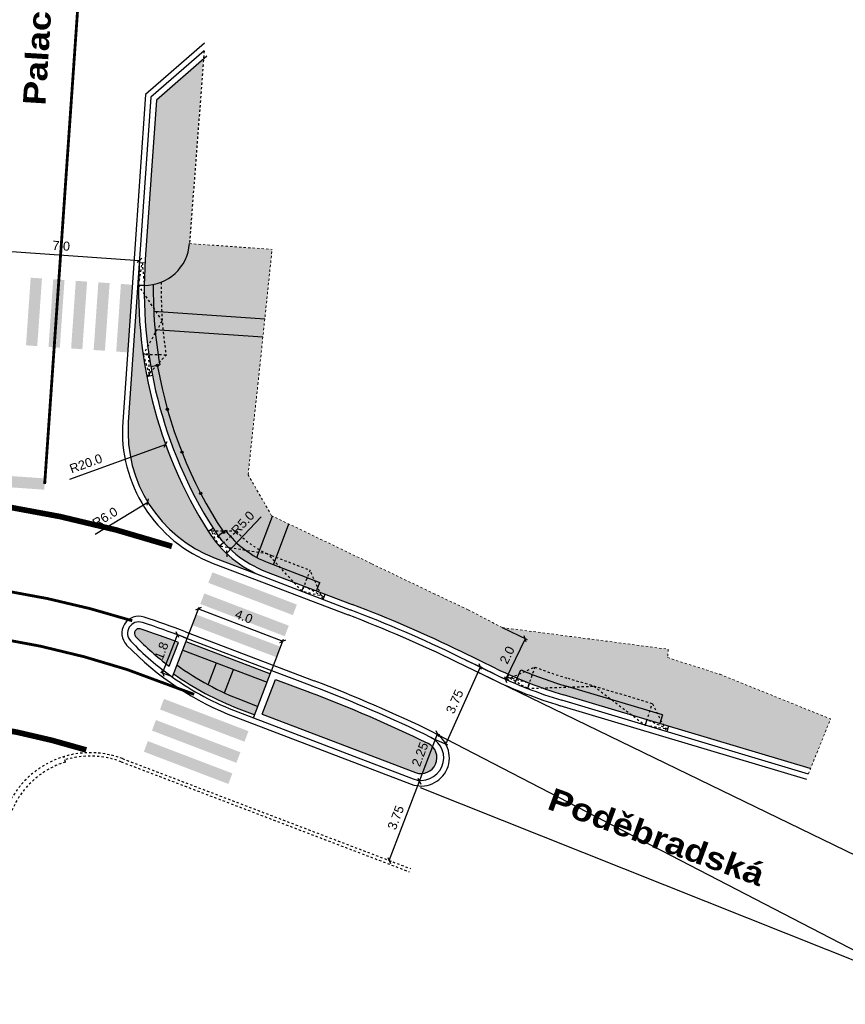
# Model space of a CAD drawing. Extents: x -698823 to -696424, y -1038555 to -1037403.
# Tile 29 of 42: x -697178 to -697142, y -1037765 to -1037722. Entities that reach past the tile are written whole.
import ezdxf
from ezdxf.enums import TextEntityAlignment as Align

# ---------------------------------------------------------------- set-up
doc = ezdxf.new("R2010")
doc.units = 0
doc.linetypes.add('ČÁRKOVANÁ10-10', pattern=[0.2, 0.1, -0.1])
doc.linetypes.add('ČÁRKOVANÁ100-100', pattern=[2, 1, -1])
for name, color, linetype, lineweight in [('1-Koty 250', 7, 'Continuous', 25), ('1-Návrh', 1, 'Continuous', 30), ('1-návrh-parková obruba', 22, 'Continuous', 30), ('1-návrh-stávající obruby', 21, 'ČÁRKOVANÁ10-10', 30), ('1-návrh-varovný pás', 34, 'Continuous', 30), ('1-návrh-VP', 30, 'Continuous', 30), ('1-návrh-zakončení na stav', 1, 'ČÁRKOVANÁ10-10', 15), ('1-popis 250', 7, 'Continuous', 30), ('1-rampy', 12, 'ČÁRKOVANÁ10-10', 25), ('1-VDZ', 150, 'Continuous', 30), ('1-šrafy-chodník', 41, 'Continuous', 5), ('1-šrafy-ostrůvky', 251, 'Continuous', 5), ('1-šrafy-pojížděný pás', 53, 'Continuous', 5), ('1-šrafy-varovné pásy', 43, 'Continuous', 5), ('1-šrafy-zeleň', 71, 'Continuous', 5)]:
    doc.layers.add(name, color=color, linetype=linetype, lineweight=lineweight)
doc.styles.add('arial', font='arial.ttf')
doc.styles.add('arial black', font='txt')
doc.dimstyles.new('250', dxfattribs={"dimtxt": 0.4, "dimasz": 0.2, "dimexe": 0.09, "dimexo": 0, "dimgap": 0.2, "dimtad": 1, "dimdec": 1, "dimrnd": 0.01, "dimzin": 0, "dimdsep": 46, "dimtxsty": 'arial', "dimblk1": 'OBLIQUE', "dimblk2": 'OBLIQUE', "dimsah": 1, "dimcen": 0, "dimclrd": 256, "dimclre": 256, "dimclrt": 256, "dimazin": 0, "dimtfac": 1, "dimtdec": 1, "dimtofl": 0, "dimtmove": 0, "dimatfit": 3, "dimldrblk": 'OBLIQUE', "dimfxl": 1, "dimtolj": 1, "dimtzin": 0, "dimlwd": -1, "dimlwe": -1, "dimarcsym": 0})

# ---------------------------------------------------------------- blocks, each defined once
blk = doc.blocks.new('_OBLIQUE')
at = {"color": 0, "linetype": 'ByBlock'}
blk.add_line((-0.5, -0.5), (0.5, 0.5), dxfattribs=at)
blk = doc.blocks.new('*D86')
at = {"layer": '1-Koty 250'}
for p, q in [((-697161.939, -1037758.987), (-697160.601, -1037755.484)), ((-697160.601, -1037755.484), (-697160.685, -1037755.452)), ((-697161.939, -1037758.987), (-697161.855, -1037759.019))]:
    blk.add_line(p, q, dxfattribs=at)
at = {"layer": '1-Koty 250', "xscale": 0.2, "yscale": 0.2, "zscale": 0.2}
for p, rotation in [((-697160.601, -1037755.484), 69.09571427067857), ((-697161.939, -1037758.987), 249.0957142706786)]:
    blk.add_blockref('_OBLIQUE', p, dxfattribs=dict(at, rotation=rotation))
at = {"layer": '1-Koty 250', "insert": (-697161.648, -1037757.091), "char_height": 0.4, "attachment_point": 5, "rotation": 69.0957, "style": 'arial'}
blk.add_mtext('\\A1;3.75', dxfattribs=at)
blk = doc.blocks.new('*D87')
at = {"layer": '1-Koty 250'}
for p, q in [((-697160.601, -1037755.484), (-697159.799, -1037753.383)), ((-697159.8, -1037753.382), (-697159.715, -1037753.415)), ((-697160.601, -1037755.484), (-697160.685, -1037755.452))]:
    blk.add_line(p, q, dxfattribs=at)
at = {"layer": '1-Koty 250', "xscale": 0.2, "yscale": 0.2, "zscale": 0.2}
for p, rotation in [((-697159.799, -1037753.383), 69.09571427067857), ((-697160.601, -1037755.484), 249.0957142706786)]:
    blk.add_blockref('_OBLIQUE', p, dxfattribs=dict(at, rotation=rotation))
at = {"layer": '1-Koty 250', "insert": (-697160.578, -1037754.289), "char_height": 0.4, "attachment_point": 5, "rotation": 69.0957, "style": 'arial'}
blk.add_mtext('\\A1;2.25', dxfattribs=at)
blk = doc.blocks.new('*D88')
at = {"layer": '1-Koty 250'}
for p, q in [((-697171.96, -1037750.704), (-697171.309, -1037748.997)), ((-697170.879, -1037749.161), (-697171.393, -1037748.965)), ((-697171.529, -1037750.868), (-697172.044, -1037750.672))]:
    blk.add_line(p, q, dxfattribs=at)
at = {"layer": '1-Koty 250', "xscale": 0.2, "yscale": 0.2, "zscale": 0.2}
for p, rotation in [((-697171.309, -1037748.997), 69.14280903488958), ((-697171.96, -1037750.704), 249.1428090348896)]:
    blk.add_blockref('_OBLIQUE', p, dxfattribs=dict(at, rotation=rotation))
at = {"layer": '1-Koty 250', "insert": (-697172.012, -1037749.707), "char_height": 0.4, "attachment_point": 5, "rotation": 69.1428, "style": 'arial'}
blk.add_mtext('\\A1;1.8', dxfattribs=at)
blk = doc.blocks.new('*D89')
at = {"layer": '1-Koty 250'}
for p, q in [((-697180.033, -1037732.93), (-697179.958, -1037731.862)), ((-697179.965, -1037731.952), (-697172.981, -1037732.436)), ((-697173.049, -1037733.415), (-697172.975, -1037732.347))]:
    blk.add_line(p, q, dxfattribs=at)
at = {"layer": '1-Koty 250', "xscale": 0.2, "yscale": 0.2, "zscale": 0.2}
for p, rotation in [((-697179.965, -1037731.952), 176.0289938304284), ((-697172.981, -1037732.436), 356.0289938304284)]:
    blk.add_blockref('_OBLIQUE', p, dxfattribs=dict(at, rotation=rotation))
at = {"layer": '1-Koty 250', "insert": (-697176.445, -1037731.791), "char_height": 0.4, "attachment_point": 5, "rotation": 356.029, "style": 'arial'}
blk.add_mtext('\\A1;7.0', dxfattribs=at)
blk = doc.blocks.new('*D90')
at = {"layer": '1-Koty 250'}
blk.add_line((-697174.942, -1037744.541), (-697172.617, -1037743.126), dxfattribs=at)
at = {"layer": '1-Koty 250', "xscale": 0.2, "yscale": 0.2, "zscale": 0.2, "rotation": 31.33174365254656}
blk.add_blockref('_OBLIQUE', (-697172.617, -1037743.126), dxfattribs=at)
at = {"layer": '1-Koty 250', "insert": (-697174.507, -1037743.803), "char_height": 0.4, "attachment_point": 5, "rotation": 31.3317, "style": 'arial'}
blk.add_mtext('\\A1;R6.0', dxfattribs=at)
blk = doc.blocks.new('*D94')
at = {"layer": '1-Koty 250'}
blk.add_line((-697167.604, -1037743.777), (-697169.129, -1037745.408), dxfattribs=at)
at = {"layer": '1-Koty 250', "xscale": 0.2, "yscale": 0.2, "zscale": 0.2, "rotation": 226.9282584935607}
blk.add_blockref('_OBLIQUE', (-697169.129, -1037745.408), dxfattribs=at)
at = {"layer": '1-Koty 250', "insert": (-697168.414, -1037744.052), "char_height": 0.4, "attachment_point": 5, "rotation": 46.9283, "style": 'arial'}
blk.add_mtext('\\A1;R5.0', dxfattribs=at)
blk = doc.blocks.new('*D95')
at = {"layer": '1-Koty 250'}
blk.add_line((-697176.071, -1037742.115), (-697171.827, -1037740.576), dxfattribs=at)
at = {"layer": '1-Koty 250', "xscale": 0.2, "yscale": 0.2, "zscale": 0.2, "rotation": 19.93421654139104}
blk.add_blockref('_OBLIQUE', (-697171.827, -1037740.576), dxfattribs=at)
at = {"layer": '1-Koty 250', "insert": (-697175.353, -1037741.425), "char_height": 0.4, "attachment_point": 5, "rotation": 19.9342, "style": 'arial'}
blk.add_mtext('\\A1;R20.0', dxfattribs=at)
blk = doc.blocks.new('*D96')
at = {"layer": '1-Koty 250'}
for p, q in [((-697170.877, -1037749.162), (-697170.347, -1037747.774)), ((-697170.379, -1037747.858), (-697166.643, -1037749.285)), ((-697167.141, -1037750.589), (-697166.61, -1037749.201))]:
    blk.add_line(p, q, dxfattribs=at)
at = {"layer": '1-Koty 250', "xscale": 0.2, "yscale": 0.2, "zscale": 0.2}
for p, rotation in [((-697170.379, -1037747.858), 159.095714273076), ((-697166.643, -1037749.285), 339.095714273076)]:
    blk.add_blockref('_OBLIQUE', p, dxfattribs=dict(at, rotation=rotation))
at = {"layer": '1-Koty 250', "insert": (-697168.367, -1037748.194), "char_height": 0.4, "attachment_point": 5, "rotation": 339.0957, "style": 'arial'}
blk.add_mtext('\\A1;4.0', dxfattribs=at)
blk = doc.blocks.new('*D156')
at = {"layer": '1-Koty 250'}
for p, q in [((-697156.94, -1037748.68), (-697155.842, -1037749.213)), ((-697155.923, -1037749.174), (-697156.797, -1037750.973)), ((-697157.814, -1037750.479), (-697156.716, -1037751.012))]:
    blk.add_line(p, q, dxfattribs=at)
at = {"layer": '1-Koty 250', "xscale": 0.2, "yscale": 0.2, "zscale": 0.2}
for p, rotation in [((-697155.923, -1037749.174), 64.0953404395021), ((-697156.797, -1037750.973), 244.0953404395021)]:
    blk.add_blockref('_OBLIQUE', p, dxfattribs=dict(at, rotation=rotation))
at = {"layer": '1-Koty 250', "insert": (-697156.723, -1037749.897), "char_height": 0.4, "attachment_point": 5, "rotation": 64.0953, "style": 'arial'}
blk.add_mtext('\\A1;2.0', dxfattribs=at)
blk = doc.blocks.new('*D157')
at = {"layer": '1-Koty 250'}
for p, q in [((-697159.443, -1037753.833), (-697157.906, -1037750.411)), ((-697158.555, -1037750.119), (-697157.824, -1037750.448)), ((-697160.092, -1037753.541), (-697159.361, -1037753.87))]:
    blk.add_line(p, q, dxfattribs=at)
at = {"layer": '1-Koty 250', "xscale": 0.2, "yscale": 0.2, "zscale": 0.2}
for p, rotation in [((-697157.906, -1037750.411), 65.80824701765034), ((-697159.443, -1037753.833), 245.8082470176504)]:
    blk.add_blockref('_OBLIQUE', p, dxfattribs=dict(at, rotation=rotation))
at = {"layer": '1-Koty 250', "insert": (-697159.043, -1037751.956), "char_height": 0.4, "attachment_point": 5, "rotation": 65.8082, "style": 'arial'}
blk.add_mtext('\\A1;3.75', dxfattribs=at)

msp = doc.modelspace()

# ---------------------------------------------------------------- hatches: boundary and pattern name
at = {"layer": '1-šrafy-chodník'}
for points in [[(-697172.373, -1037733.505, 0.015191), (-697172.353, -1037734.68), (-697167.442, -1037735.021), (-697167.12, -1037731.946), (-697170.773, -1037731.692, -0.336541)], [(-697169.578, -1037750.245), (-697171.074, -1037749.675), (-697171.326, -1037750.337, 0.032807), (-697169.946, -1037751.208)], [(-697167.336, -1037751.1), (-697168.831, -1037750.53), (-697169.228, -1037751.569, 0.017072), (-697168.444, -1037751.899), (-697167.743, -1037752.167)]]:
    msp.add_hatch(color=256, dxfattribs=at).paths.add_polyline_path(points)
h = msp.add_hatch(color=256, dxfattribs=at)
edge = h.paths.add_edge_path()
edge.add_line((-697172.091, -1037737.057), (-697172.486, -1037737.125))
edge.add_arc((-697153.025, -1037733.757), 19.75, 189.8188, 212.2258)
edge.add_arc((-697165.714, -1037741.756), 4.75, 212.2258, 217.0564)
edge.add_line((-697169.505, -1037744.618), (-697169.186, -1037744.377))
edge.add_arc((-697165.714, -1037741.756), 4.35, 217.0564, 241.4235)
edge.add_line((-697167.795, -1037745.576), (-697167.098, -1037743.75))
edge.add_line((-697167.098, -1037743.75), (-697167.14, -1037743.73))
edge.add_line((-697167.14, -1037743.73), (-697168.18, -1037741.92))
edge.add_line((-697168.18, -1037741.92), (-697167.99, -1037740.13))
edge.add_line((-697167.99, -1037740.13), (-697167.526, -1037735.817))
edge.add_line((-697167.526, -1037735.817), (-697172.298, -1037735.486))
edge.add_arc((-697153.025, -1037733.757), 19.35, 185.1266, 189.8188)
h = msp.add_hatch(color=256, dxfattribs=at)
edge = h.paths.add_edge_path()
edge.add_line((-697166.374, -1037744.098), (-697167.062, -1037745.898))
edge.add_line((-697167.062, -1037745.898), (-697165.006, -1037746.683))
edge.add_line((-697165.006, -1037746.683), (-697165.149, -1037747.056))
edge.add_line((-697165.149, -1037747.056), (-697163.578, -1037747.656))
edge.add_arc((-697185.076, -1037803.94), 60.25, 64.09534, 69.09534, ccw=False)
edge.add_line((-697158.755, -1037749.744), (-697157.193, -1037750.502))
edge.add_arc((-697148.565, -1037732.737), 19.75, 244.0953, 247.0086)
edge.add_line((-697156.279, -1037750.918), (-697156.123, -1037750.55))
edge.add_arc((-697148.565, -1037732.737), 19.35, 247.0086, 253.3374)
edge.add_line((-697154.113, -1037751.274), (-697149.858, -1037752.548))
edge.add_line((-697149.858, -1037752.548), (-697149.972, -1037752.931))
edge.add_line((-697149.972, -1037752.931), (-697143.309, -1037754.926))
edge.add_line((-697143.309, -1037754.926), (-697142.42, -1037752.725))
edge.add_line((-697142.42, -1037752.725), (-697147.31, -1037750.75))
edge.add_line((-697147.31, -1037750.75), (-697149.63, -1037750.01))
edge.add_line((-697149.63, -1037750.01), (-697149.6, -1037749.64))
edge.add_line((-697149.6, -1037749.64), (-697156.94, -1037748.68))
edge.add_line((-697156.94, -1037748.68), (-697158.45, -1037747.89))
edge.add_line((-697158.45, -1037747.89), (-697159.92, -1037747.2))
edge.add_line((-697159.92, -1037747.2), (-697162.734, -1037745.848))
edge.add_line((-697162.734, -1037745.848), (-697166.374, -1037744.098))
at = {"layer": '1-šrafy-ostrůvky'}
msp.add_hatch(color=256, dxfattribs=at).paths.add_polyline_path([(-697172.951, -1037748.742, 0.781027), (-697173.157, -1037749.071, 0.039253), (-697171.669, -1037750.394), (-697171.265, -1037749.335, 0.011257)])
h = msp.add_hatch(color=256, dxfattribs=at)
edge = h.paths.add_edge_path()
edge.add_line((-697166.966, -1037750.973), (-697167.552, -1037752.508))
edge.add_line((-697167.552, -1037752.508), (-697160.779, -1037755.095))
edge.add_arc((-697160.529, -1037754.441), 0.7, 249.0976, 423.4315)
edge.add_arc((-697188.488, -1037811.985), 64.677, 64.07934, 69.14326)
edge.add_line((-697165.461, -1037751.546), (-697166.966, -1037750.973))
at = {"layer": '1-šrafy-pojížděný pás'}
h = msp.add_hatch(color=256, dxfattribs=at)
edge = h.paths.add_edge_path()
edge.add_line((-697167.498, -1037746.427), (-697169.633, -1037745.611))
edge.add_arc((-697167.492, -1037740.006), 6, 176.029, 249.0957, ccw=False)
edge.add_line((-697173.478, -1037739.591), (-697172.977, -1037732.372))
edge.add_arc((-697153.025, -1037733.757), 20, 176.029, 212.2258)
edge.add_arc((-697165.714, -1037741.756), 5, 212.2258, 249.0957)
at = {"layer": '1-šrafy-varovné pásy'}
h = msp.add_hatch(color=256, dxfattribs=at)
edge = h.paths.add_edge_path()
edge.add_arc((-697172.767, -1037731.544), 2, 269.8078, 281.3553, ccw=False)
edge.add_arc((-697150.511, -1037733.58), 22.263, 179.9078, 189.1647)
edge.add_line((-697172.49, -1037737.126), (-697172.091, -1037737.057))
edge.add_arc((-697153.025, -1037733.757), 19.35, 179.2536, 189.8188, ccw=False)
for points in [[(-697172.353, -1037734.68, 0.010436), (-697172.298, -1037735.486), (-697167.526, -1037735.817), (-697167.442, -1037735.021)], [(-697170.931, -1037749.302), (-697171.074, -1037749.675), (-697167.336, -1037751.1), (-697167.193, -1037750.726)], [(-697171.326, -1037750.337), (-697171.474, -1037750.723, 0.064), (-697168.587, -1037752.273), (-697167.886, -1037752.541), (-697167.743, -1037752.167), (-697168.444, -1037751.899, -0.066111)], [(-697168.831, -1037750.53), (-697169.578, -1037750.245), (-697169.946, -1037751.208, 0.01615), (-697169.228, -1037751.569)]]:
    msp.add_hatch(color=256, dxfattribs=at).paths.add_polyline_path(points)
h = msp.add_hatch(color=256, dxfattribs=at)
edge = h.paths.add_edge_path()
edge.add_line((-697166.374, -1037744.098), (-697167.098, -1037743.75))
edge.add_line((-697167.098, -1037743.75), (-697167.795, -1037745.576))
edge.add_arc((-697165.714, -1037741.756), 4.35, 241.4235, 249.0957)
edge.add_line((-697167.266, -1037745.819), (-697167.062, -1037745.898))
edge.add_line((-697167.062, -1037745.898), (-697166.374, -1037744.098))
h = msp.add_hatch(color=256, dxfattribs=at)
edge = h.paths.add_edge_path()
edge.add_arc((-697165.714, -1037741.756), 4.35, 217.0564, 249.0957, ccw=False)
edge.add_line((-697169.186, -1037744.377), (-697169.505, -1037744.618))
edge.add_arc((-697165.714, -1037741.756), 4.75, 217.0564, 249.0957)
edge.add_line((-697167.409, -1037746.193), (-697165.149, -1037747.056))
edge.add_line((-697165.149, -1037747.056), (-697165.006, -1037746.683))
edge.add_line((-697165.006, -1037746.683), (-697167.266, -1037745.819))
h = msp.add_hatch(color=256, dxfattribs=at)
edge = h.paths.add_edge_path()
edge.add_line((-697156.123, -1037750.55), (-697156.279, -1037750.918))
edge.add_arc((-697148.565, -1037732.737), 19.75, 247.0086, 253.3374)
edge.add_line((-697154.228, -1037751.658), (-697149.972, -1037752.931))
edge.add_line((-697149.972, -1037752.931), (-697149.858, -1037752.548))
edge.add_line((-697149.858, -1037752.548), (-697153.99, -1037751.311))
edge.add_arc((-697148.521, -1037732.625), 19.47, 247.0183, 253.6883, ccw=False)
at = {"layer": '1-šrafy-zeleň'}
h = msp.add_hatch(color=256, dxfattribs=at)
edge = h.paths.add_edge_path()
edge.add_line((-697170.166, -1037723.537), (-697172.238, -1037725.34))
edge.add_line((-697172.238, -1037725.34), (-697172.728, -1037732.389))
edge.add_arc((-697153.025, -1037733.757), 19.75, 176.029, 179.3822)
edge.add_arc((-697172.767, -1037731.544), 2, 269.8078, 355.7562)
edge.add_line((-697170.773, -1037731.692), (-697170.671, -1037730.319))
edge.add_line((-697170.671, -1037730.319), (-697170.166, -1037723.537))

# ---------------------------------------------------------------- linework, layer by layer
at = {"layer": '1-Návrh'}
for p, q in [((-697170.125, -1037723.17), (-697172.48, -1037725.219)), ((-697170.002, -1037723.393), (-697172.238, -1037725.34)), ((-697172.48, -1037725.219), (-697172.977, -1037732.372)), ((-697172.238, -1037725.34), (-697172.728, -1037732.389)), ((-697172.988, -1037732.531), (-697172.738, -1037732.546)), ((-697173.024, -1037733.531), (-697172.774, -1037733.534)), ((-697172.574, -1037736.569), (-697172.821, -1037736.605)), ((-697172.659, -1037737.566), (-697172.413, -1037737.518)), ((-697169.944, -1037744.422), (-697169.732, -1037744.289)), ((-697169.257, -1037744.92), (-697169.444, -1037745.086)), ((-697167.498, -1037746.427), (-697163.668, -1037747.89)), ((-697167.409, -1037746.193), (-697163.578, -1037747.656)), ((-697165.799, -1037747.076), (-697165.71, -1037746.842)), ((-697164.865, -1037747.433), (-697164.775, -1037747.199)), ((-697171.529, -1037750.868), (-697170.877, -1037749.162)), ((-697171.036, -1037749.101), (-697170.877, -1037749.162)), ((-697170.877, -1037749.162), (-697167.139, -1037750.586)), ((-697171.669, -1037750.394), (-697171.265, -1037749.335)), ((-697170.931, -1037749.302), (-697167.193, -1037750.726)), ((-697157.303, -1037750.727), (-697158.864, -1037749.969)), ((-697157.193, -1037750.502), (-697158.755, -1037749.744)), ((-697167.94, -1037752.681), (-697167.139, -1037750.586)), ((-697167.552, -1037752.508), (-697166.966, -1037750.973)), ((-697167.139, -1037750.586), (-697165.354, -1037751.266)), ((-697166.966, -1037750.973), (-697165.461, -1037751.546)), ((-697156.748, -1037750.986), (-697156.646, -1037750.758)), ((-697156.383, -1037751.15), (-697156.281, -1037750.922)), ((-697155.734, -1037751.14), (-697155.825, -1037751.373)), ((-697143.326, -1037754.921), (-697154.228, -1037751.658)), ((-697168.587, -1037752.273), (-697167.886, -1037752.541)), ((-697143.398, -1037755.16), (-697154.3, -1037751.897)), ((-697168.641, -1037752.413), (-697167.94, -1037752.681)), ((-697167.94, -1037752.681), (-697160.886, -1037755.375)), ((-697167.552, -1037752.508), (-697160.779, -1037755.095)), ((-697150.547, -1037752.759), (-697150.619, -1037752.999)), ((-697149.589, -1037753.046), (-697149.661, -1037753.285))]:
    msp.add_line(p, q, dxfattribs=at)
at = {"layer": '1-Návrh', "color": 172}
for centre in [(-697172.19, -1037737.074), (-697171.748, -1037739.024), (-697171.108, -1037740.919), (-697170.277, -1037742.738), (-697169.264, -1037744.463)]:
    msp.add_circle(centre, 0.05, dxfattribs=at)
at = {"layer": '1-Návrh'}
for centre, radius, start, end in [((-697153.025, -1037733.757), 20, 176.029, 212.2258), ((-697153.025, -1037733.757), 19.75, 176.029, 212.2258), ((-697165.714, -1037741.756), 5, 212.2258, 249.0957), ((-697165.714, -1037741.756), 4.75, 212.2258, 249.0957), ((-697185.076, -1037803.94), 60, 64.09534, 69.09571), ((-697185.076, -1037803.94), 60.25, 64.09534, 69.09571), ((-697173.013, -1037748.932), 0.5, 71.9115, 223.8747), ((-697173.013, -1037748.932), 0.2, 71.9115, 223.8747), ((-697185.277, -1037786.48), 39.7, 69.3317, 71.9115), ((-697185.277, -1037786.48), 40, 69.1428, 71.9115), ((-697164.002, -1037740.269), 12.7, 223.8747, 232.8662), ((-697164.002, -1037740.269), 13, 223.8747, 234.6206), ((-697148.565, -1037732.737), 19.75, 244.0953, 253.3374), ((-697164.002, -1037740.269), 13, 234.6206, 249.0957), ((-697164.002, -1037740.269), 12.85, 234.4479, 249.0957), ((-697148.565, -1037732.737), 20, 244.0953, 253.3374), ((-697188.497, -1037812.007), 65, 64.0878, 69.14281), ((-697188.497, -1037812.007), 64.7, 64.0878, 69.14281), ((-697160.529, -1037754.441), 1, 249.0957, 64.0878), ((-697160.529, -1037754.441), 0.7, 249.0957, 64.0878)]:
    msp.add_arc(centre, radius, start, end, dxfattribs=at)
at = {"layer": '1-Návrh', "color": 172}
msp.add_arc((-697153.025, -1037733.757), 19.45, 189.9661, 213.3328, dxfattribs=at)
at = {"layer": '1-návrh-parková obruba'}
msp.add_arc((-697172.767, -1037731.544), 2, 269.8078, 355.7562, dxfattribs=at)
at = {"layer": '1-návrh-stávající obruby'}
for p, q in [((-697170.125, -1037723.17), (-697170.773, -1037731.692)), ((-697176.263, -1037754.631), (-697176.337, -1037754.392)), ((-697173.792, -1037754.62), (-697161.055, -1037759.485)), ((-697173.738, -1037754.48), (-697161.002, -1037759.345))]:
    msp.add_line(p, q, dxfattribs=at)
for radius, start, end in [(4, 69.0957, 161.4272), (3.85, 69.0957, 107.0263), (3.75, 107.0263, 161.4272)]:
    msp.add_arc((-697175.165, -1037758.217), radius, start, end, dxfattribs=at)
at = {"layer": '1-návrh-varovný pás'}
for p, q in [((-697172.353, -1037734.68), (-697167.442, -1037735.021)), ((-697172.298, -1037735.486), (-697167.526, -1037735.817)), ((-697172.49, -1037737.126), (-697172.091, -1037737.057)), ((-697167.795, -1037745.576), (-697167.098, -1037743.75)), ((-697169.505, -1037744.618), (-697169.186, -1037744.377)), ((-697167.062, -1037745.898), (-697166.374, -1037744.098)), ((-697167.266, -1037745.819), (-697165.006, -1037746.683)), ((-697165.149, -1037747.056), (-697165.006, -1037746.683)), ((-697171.073, -1037749.676), (-697167.335, -1037751.1)), ((-697169.946, -1037751.208), (-697169.578, -1037750.245)), ((-697169.228, -1037751.569), (-697168.831, -1037750.53)), ((-697156.281, -1037750.922), (-697156.123, -1037750.55)), ((-697149.858, -1037752.548), (-697154.113, -1037751.274)), ((-697168.444, -1037751.899), (-697167.743, -1037752.167)), ((-697149.858, -1037752.548), (-697149.972, -1037752.931))]:
    msp.add_line(p, q, dxfattribs=at)
for centre, radius, start, end in [((-697153.025, -1037733.757), 19.35, 179.2536, 189.8188), ((-697165.714, -1037741.756), 4.35, 217.0564, 249.0957), ((-697164.002, -1037740.269), 12.45, 233.9662, 249.0957), ((-697148.565, -1037732.737), 19.35, 247.0086, 253.3374)]:
    msp.add_arc(centre, radius, start, end, dxfattribs=at)
at = {"layer": '1-návrh-VP'}
for p, q in [((-697170.115, -1037722.829), (-697172.723, -1037725.098)), ((-697172.723, -1037725.098), (-697173.226, -1037732.355)), ((-697173.226, -1037732.355), (-697173.727, -1037739.573)), ((-697172.977, -1037732.372), (-697173.478, -1037739.591)), ((-697169.633, -1037745.611), (-697167.498, -1037746.427)), ((-697169.722, -1037745.845), (-697167.587, -1037746.66)), ((-697167.587, -1037746.66), (-697163.757, -1037748.123)), ((-697170.947, -1037748.868), (-697165.265, -1037751.032)), ((-697157.412, -1037750.952), (-697158.973, -1037750.194)), ((-697143.469, -1037755.4), (-697154.372, -1037752.137)), ((-697168.73, -1037752.647), (-697160.975, -1037755.609))]:
    msp.add_line(p, q, dxfattribs=at)
for centre, radius, start, end in [((-697167.492, -1037740.006), 6.25, 176.029, 249.0957), ((-697167.492, -1037740.006), 6, 176.029, 249.0957), ((-697173.013, -1037748.932), 0.75, 71.9115, 223.8747), ((-697185.277, -1037786.48), 40.25, 69.1428, 71.9115), ((-697185.076, -1037803.94), 59.75, 64.09534, 69.09571), ((-697164.002, -1037740.269), 13.25, 223.8747, 249.0957), ((-697148.565, -1037732.737), 20.25, 244.0953, 253.3374), ((-697188.497, -1037812.007), 65.25, 64.0878, 69.14281), ((-697160.529, -1037754.441), 1.25, 249.0957, 64.0878)]:
    msp.add_arc(centre, radius, start, end, dxfattribs=at)
at = {"layer": '1-návrh-zakončení na stav'}
for p, q in [((-697170.773, -1037731.692), (-697167.12, -1037731.946)), ((-697156.94, -1037748.68), (-697149.6, -1037749.64)), ((-697149.6, -1037749.64), (-697149.63, -1037750.01)), ((-697149.63, -1037750.01), (-697147.31, -1037750.75)), ((-697147.31, -1037750.75), (-697142.42, -1037752.725)), ((-697143.403, -1037755.158), (-697142.42, -1037752.725))]:
    msp.add_line(p, q, dxfattribs=at)
msp.add_lwpolyline([(-697156.94, -1037748.68), (-697158.45, -1037747.89), (-697159.92, -1037747.2), (-697162.734, -1037745.848), (-697167.14, -1037743.73), (-697168.18, -1037741.92), (-697167.99, -1037740.13), (-697167.746, -1037737.92), (-697167.662, -1037737.113), (-697167.12, -1037731.946)], dxfattribs=at)
at = {"layer": '1-rampy'}
for p, q in [((-697173.024, -1037733.531), (-697172.863, -1037732.539)), ((-697172.863, -1037732.539), (-697172.774, -1037733.534)), ((-697167.141, -1037745.493), (-697165.442, -1037746.142)), ((-697150.303, -1037752.05), (-697154.013, -1037750.939))]:
    msp.add_line(p, q, dxfattribs=at)
for points in [[(-697172.659, -1037737.566), (-697171.808, -1037736.623), (-697172.821, -1037736.605), (-697171.977, -1037735.107), (-697173.024, -1037733.531)], [(-697172.821, -1037736.605), (-697172.536, -1037737.542), (-697172.574, -1037736.569)], [(-697164.865, -1037747.433), (-697165.442, -1037746.142), (-697165.799, -1037747.076), (-697167.32, -1037745.419), (-697169.444, -1037745.086), (-697168.698, -1037744.42), (-697169.944, -1037744.422)], [(-697169.444, -1037745.086), (-697169.838, -1037744.355), (-697169.257, -1037744.92)], [(-697165.71, -1037746.842), (-697164.82, -1037747.316), (-697165.799, -1037747.076)], [(-697156.748, -1037750.986), (-697155.5, -1037750.426), (-697155.83, -1037751.371), (-697152.888, -1037751.276), (-697150.619, -1037752.999), (-697150.303, -1037752.05), (-697149.67, -1037753.283)], [(-697155.825, -1037751.373), (-697156.697, -1037750.872), (-697155.736, -1037751.139)], [(-697150.619, -1037752.999), (-697149.625, -1037753.166), (-697150.547, -1037752.759)]]:
    msp.add_lwpolyline(points, dxfattribs=at)
for centre, radius, start, end in [((-697153.025, -1037733.757), 19, 178.9232, 188.6748), ((-697165.714, -1037741.756), 4, 221.7663, 249.0957), ((-697148.565, -1037732.737), 19, 248.5941, 253.3374)]:
    msp.add_arc(centre, radius, start, end, dxfattribs=at)
at = {"layer": '1-VDZ'}
for p, q in [((-697127.767, -1037765.35), (-697158.159, -1037750.589)), ((-697137.734, -1037764.859), (-697159.814, -1037753.416)), ((-697160.568, -1037755.761), (-697137.734, -1037764.859))]:
    msp.add_line(p, q, dxfattribs=at)
at = {"layer": '1-VDZ', "const_width": 0.125, "flags": 128}
msp.add_lwpolyline([(-697175.167, -1037713.381), (-697177.177, -1037742.331)], dxfattribs=at)
at = {"layer": '1-VDZ', "const_width": 0.5}
for points in [[(-697177.546, -1037733.217), (-697177.754, -1037736.21)], [(-697176.549, -1037733.286), (-697176.757, -1037736.279)], [(-697175.551, -1037733.356), (-697175.759, -1037736.348)], [(-697174.554, -1037733.425), (-697174.761, -1037736.418)], [(-697173.556, -1037733.494), (-697173.764, -1037736.487)], [(-697177.177, -1037742.331), (-697182.795, -1037741.941)], [(-697166.112, -1037747.897), (-697169.849, -1037746.469)], [(-697166.469, -1037748.831), (-697170.206, -1037747.404)], [(-697166.826, -1037749.765), (-697170.563, -1037748.338)], [(-697168.252, -1037753.498), (-697171.989, -1037752.071)], [(-697168.609, -1037754.432), (-697172.345, -1037753.005)], [(-697168.965, -1037755.367), (-697172.702, -1037753.939)]]:
    msp.add_lwpolyline(points, dxfattribs=at)
at = {"layer": '1-VDZ', "linetype": 'ČÁRKOVANÁ100-100', "flags": 128}
for points, const_width in [([(-697185.496, -1037742.272), (-697179.006, -1037743.304, -0.0385), (-697171.547, -1037745.087, -0.037859)], 0.25), ([(-697187.964, -1037745.607), (-697178.975, -1037747.043, -0.036517), (-697173.305, -1037748.379, -0.036517)], 0.125), ([(-697188.3, -1037747.705), (-697179.31, -1037749.141, -0.039339), (-697173.536, -1037750.537), (-697170.566, -1037751.635)], 0.125), ([(-697188.191, -1037751.71), (-697179.932, -1037753.03, -0.034838), (-697175.339, -1037754.096, -0.034838)], 0.25)]:
    msp.add_lwpolyline(points, format="xyb", dxfattribs=dict(at, const_width=const_width))
at = {"layer": '1-šrafy-pojížděný pás'}
msp.add_lwpolyline([(-697167.498, -1037746.427), (-697169.633, -1037745.611, -0.330073), (-697173.478, -1037739.591), (-697172.977, -1037732.372, 0.159265), (-697169.944, -1037744.422, 0.162278)], format="xyb", close=True, dxfattribs=at)

# ---------------------------------------------------------------- texts
at = {"layer": '1-popis 250', "style": 'arial black'}
for s, rotation, p in [('Palackého třída', 86.451, (-697177.314, -1037719.665)), ('Poděbradská', 339.9052, (-697150.104, -1037757.909))]:
    msp.add_text(s, height=1, rotation=rotation, dxfattribs=at).set_placement(p, align=Align.MIDDLE)

# ---------------------------------------------------------------- dimensions: what is measured, and where the dimension line sits
at = {"layer": '1-Koty 250'}
for p1, p2, distance, picture, middle in [((-697180.033, -1037732.93), (-697173.049, -1037733.415), 0.981, '*D89', (-697176.445, -1037731.791)), ((-697170.877, -1037749.162), (-697167.141, -1037750.589), 1.396, '*D96', (-697168.367, -1037748.194)), ((-697156.94, -1037748.68), (-697157.814, -1037750.479), 1.131, '*D156', (-697156.723, -1037749.897)), ((-697171.529, -1037750.868), (-697170.879, -1037749.161), 0.461, '*D88', (-697172.012, -1037749.707))]:
    dim = msp.add_aligned_dim(p1=p1, p2=p2, distance=distance, dimstyle='250', dxfattribs=at)
    dim.commit()
    dim.dimension.update_dxf_attribs({"geometry": picture, "text_midpoint": middle})
for center, mpoint, picture, middle in [((-697153.025, -1037733.757), (-697171.827, -1037740.576), '*D95', (-697175.215, -1037741.805)), ((-697167.492, -1037740.006), (-697172.617, -1037743.126), '*D90', (-697174.297, -1037744.149)), ((-697165.714, -1037741.756), (-697169.129, -1037745.408), '*D94', (-697168.119, -1037744.328))]:
    dim = msp.add_radius_dim(center=center, mpoint=mpoint, dimstyle='250', dxfattribs=at)
    dim.commit()
    dim.dimension.update_dxf_attribs({"geometry": picture, "text_midpoint": middle, "dimtype": 164})
dim = msp.add_aligned_dim(p1=(-697160.092, -1037753.541), p2=(-697158.555, -1037750.119), distance=-0.712, dimstyle='250', override={"dimdec": 2, "dimtmove": 1}, dxfattribs=at)
dim.commit()
dim.dimension.update_dxf_attribs({"geometry": '*D157', "text_midpoint": (-697159.043, -1037751.956)})
for base, p1, p2, picture, middle in [((-697159.799, -1037753.383), (-697160.601, -1037755.484), (-697159.8, -1037753.382), '*D87', (-697160.578, -1037754.289)), ((-697160.601, -1037755.484), (-697161.939, -1037758.987), (-697160.601, -1037755.484), '*D86', (-697161.648, -1037757.091))]:
    dim = msp.add_linear_dim(base=base, p1=p1, p2=p2, angle=69.0957, dimstyle='250', override={"dimdec": 2, "dimtmove": 1}, dxfattribs=at)
    dim.commit()
    dim.dimension.update_dxf_attribs({"geometry": picture, "text_midpoint": middle})

doc.saveas('drawing.dxf')
